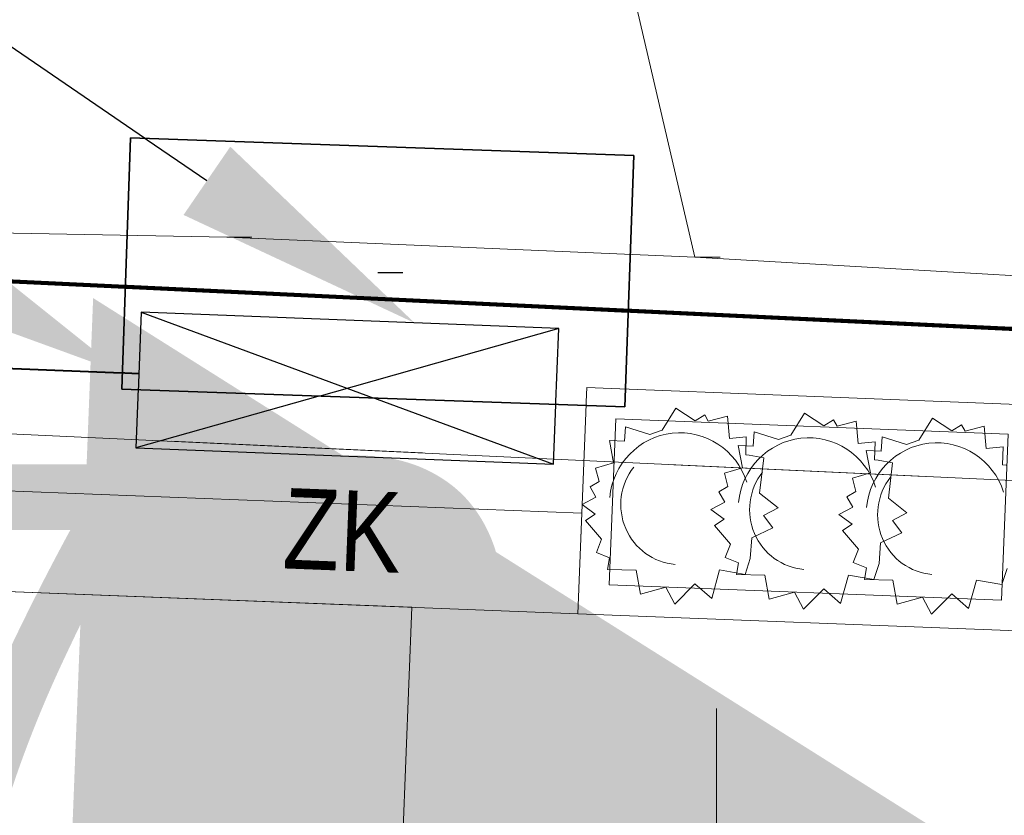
# Model space of a CAD drawing. Extents: x -198213 to 5540361, y 56395 to 5961443.
# Tile 31 of 76: x 5539577.99 to 5539579.94, y 5961349.98 to 5961351.56. Entities that reach past the tile are written whole.
import ezdxf
from ezdxf import colors
from ezdxf.entities.mleader import LeaderData, LeaderLine
from ezdxf.math import Vec2, Vec3

# ---------------------------------------------------------------- set-up
doc = ezdxf.new("R2010")
doc.units = 0
doc.header["$MEASUREMENT"] = 0
for name, pattern in [('KRESKOWAX2', [1.5, 1, -0.5]), ('L_0_03', [1, 0.5, -0.5]), ('Long Dashed', [2400, 1200, -1200]), ('Wipeout_Contour', [1000, 0, -1000])]:
    doc.linetypes.add(name, pattern=pattern)
for name, color, linetype, lineweight in [('$ IE KABEL NN', 1, 'KRESKOWAX2', 40), ('$ IE_OPISY', 7, 'Continuous', 25), ('0_Nr_Pióra__7', 8, 'Continuous', 13), ('218_kontur_uzytku_gruntowego_Nr_Pióra__3', 8, 'Continuous', 18), ('219_dzialka_ewidencyjna_Nr_Pióra__96', 8, 'Continuous', 13), ('ARCH MAPA RUSINOWO_Nr_Pióra__60', 8, 'Continuous', 211), ('Arch opisy_Nr_Pióra__80', 8, 'Continuous', 211), ('Arch schody_Nr_Pióra__21', 8, 'Continuous', 9), ('arch wypelnienia_Nr_Pióra__55', 8, 'Continuous', 25), ('Arch wyposarzenie_Nr_Pióra__4', 8, 'Continuous', 9), ('GES_UrzadzeniaSiecElektroenergetyczna_P_Nr_Pióra__1', 8, 'Continuous', 25), ('ib_Nr_Pióra__7', 8, 'Continuous', 13), ('INWENT RZĘDNE_Nr_Pióra__21', 8, 'Continuous', 9), ('INWENT WYPOSAŻENIE_Nr_Pióra__21', 8, 'Continuous', 9), ('przewod_elektroenergetyczny_podziemny_Nr_Pióra__7', 8, 'Continuous', 13), ('trawnik_Nr_Pióra__7', 8, 'Continuous', 13)]:
    doc.layers.add(name, color=color, linetype=linetype, lineweight=lineweight)
doc.layers.add('GES_UrzadzeniaSiecElektroenergetyczna_P', color=8, linetype='Continuous')
doc.layers.add('INWENT RZĘDNE', color=8, linetype='Continuous')
doc.styles.add('1. Elektrobau_02.2024', font='romans.shx', dxfattribs={"width": 0.8, "oblique": 10})
doc.styles.add('GENERATED_STYLE_2', font='ARIALN.TTF')
doc.styles.add('GENERATED_STYLE_3', font='ARIALN.TTF')

# ---------------------------------------------------------------- blocks, each defined once
blk = doc.blocks.new('Koty wysokościowe_21', base_point=(-134464.7001753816, 123618.296804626))
at = {"layer": 'INWENT RZĘDNE_Nr_Pióra__21', "linetype": 'Continuous'}
blk.add_line((-134464.7001753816, 122418.296804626), (-134464.7001753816, 124818.296804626), dxfattribs=at)
at = {"layer": 'INWENT RZĘDNE_Nr_Pióra__21', "insert": (-138238.1069016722, 123880.284992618), "char_height": 1200, "attachment_point": 7, "style": 'GENERATED_STYLE_3'}
blk.add_mtext('{85,73}', dxfattribs=at)

msp = doc.modelspace()

# ---------------------------------------------------------------- linework, layer by layer
at = {"layer": '0_Nr_Pióra__7', "linetype": 'Continuous'}
msp.add_line((5539579.33, 5961351.09), (5539579.38, 5961351.09), dxfattribs=at)
at = {"layer": 'Arch schody_Nr_Pióra__21', "linetype": 'Continuous'}
for p, q in [((5539579.172673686, 5961350.768747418), (5539579.159784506, 5961350.438999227)), ((5539579.9520785, 5961350.738282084), (5539579.172673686, 5961350.768747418)), ((5539579.939189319, 5961350.408533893), (5539579.9520785, 5961350.738282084)), ((5539579.097486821, 5961350.381388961), (5539570.653934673, 5961350.711430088)), ((5539578.76773863, 5961350.394278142), (5539572.652408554, 5961350.633313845)), ((5539579.097486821, 5961350.381388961), (5539579.105298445, 5961350.581236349)), ((5539579.159784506, 5961350.438999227), (5539579.939189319, 5961350.408533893)), ((5539578.720868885, 5961349.195193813), (5539578.76773863, 5961350.394278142)), ((5539579.097486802, 5961350.381388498), (5539579.996800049, 5961350.346236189))]:
    msp.add_line(p, q, dxfattribs=at)
at = {"layer": 'Arch wyposarzenie_Nr_Pióra__4', "linetype": 'Continuous'}
for p, q in [((5539579.264903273, 5961350.746350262), (5539579.292028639, 5961350.7900459)), ((5539579.292028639, 5961350.7900459), (5539579.33022552, 5961350.764769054)), ((5539579.33022552, 5961350.764769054), (5539579.349509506, 5961350.776758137)), ((5539579.349509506, 5961350.776758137), (5539579.356595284, 5961350.764043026)), ((5539579.52078487, 5961350.736348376), (5539579.547910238, 5961350.780044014)), ((5539579.547910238, 5961350.780044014), (5539579.586107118, 5961350.754767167)), ((5539579.356595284, 5961350.764043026), (5539579.394508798, 5961350.774503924)), ((5539579.394508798, 5961350.774503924), (5539579.398757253, 5961350.729678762)), ((5539579.586107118, 5961350.754767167), (5539579.605391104, 5961350.766756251)), ((5539579.605391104, 5961350.766756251), (5539579.612476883, 5961350.754041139)), ((5539579.612476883, 5961350.754041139), (5539579.650390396, 5961350.764502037)), ((5539579.650390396, 5961350.764502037), (5539579.654638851, 5961350.719676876)), ((5539579.77506669, 5961350.726409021), (5539579.802192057, 5961350.770104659)), ((5539579.802192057, 5961350.770104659), (5539579.840388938, 5961350.744827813)), ((5539579.840388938, 5961350.744827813), (5539579.859672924, 5961350.756816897)), ((5539579.859672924, 5961350.756816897), (5539579.866758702, 5961350.744101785)), ((5539579.190109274, 5961350.724256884), (5539579.191950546, 5961350.752928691)), ((5539579.191950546, 5961350.752928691), (5539579.240227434, 5961350.737952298)), ((5539579.240227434, 5961350.737952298), (5539579.264903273, 5961350.746350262)), ((5539579.445990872, 5961350.714254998), (5539579.447832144, 5961350.742926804)), ((5539579.447832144, 5961350.742926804), (5539579.496109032, 5961350.727950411)), ((5539579.496109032, 5961350.727950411), (5539579.52078487, 5961350.736348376)), ((5539579.866758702, 5961350.744101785), (5539579.904672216, 5961350.754562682)), ((5539579.904672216, 5961350.754562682), (5539579.908920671, 5961350.709737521)), ((5539579.160421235, 5961350.725988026), (5539579.190109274, 5961350.724256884)), ((5539579.168432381, 5961350.681414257), (5539579.160421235, 5961350.725988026)), ((5539579.398757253, 5961350.729678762), (5539579.432123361, 5961350.733433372)), ((5539579.432123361, 5961350.733433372), (5539579.431041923, 5961350.697164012)), ((5539579.654638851, 5961350.719676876), (5539579.688004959, 5961350.723431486)), ((5539579.688004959, 5961350.723431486), (5539579.686923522, 5961350.687162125)), ((5539579.700272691, 5961350.704315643), (5539579.702113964, 5961350.73298745)), ((5539579.702113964, 5961350.73298745), (5539579.750390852, 5961350.718011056)), ((5539579.750390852, 5961350.718011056), (5539579.77506669, 5961350.726409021)), ((5539579.416302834, 5961350.715986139), (5539579.445990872, 5961350.714254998)), ((5539579.424313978, 5961350.67141237), (5539579.416302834, 5961350.715986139)), ((5539579.431041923, 5961350.697164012), (5539579.437916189, 5961350.69649888)), ((5539579.670584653, 5961350.706046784), (5539579.700272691, 5961350.704315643)), ((5539579.678595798, 5961350.661473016), (5539579.670584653, 5961350.706046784)), ((5539579.908920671, 5961350.709737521), (5539579.942286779, 5961350.713492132)), ((5539579.942286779, 5961350.713492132), (5539579.94120534, 5961350.677222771)), ((5539579.132742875, 5961350.670935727), (5539579.168432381, 5961350.681414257)), ((5539579.437916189, 5961350.69649888), (5539579.466892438, 5961350.691330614)), ((5539579.466892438, 5961350.691330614), (5539579.45841988, 5961350.621432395)), ((5539579.686923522, 5961350.687162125), (5539579.693797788, 5961350.686496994)), ((5539579.693797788, 5961350.686496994), (5539579.722774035, 5961350.681328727)), ((5539579.722774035, 5961350.681328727), (5539579.714301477, 5961350.611430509)), ((5539579.94120534, 5961350.677222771), (5539579.948079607, 5961350.676557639)), ((5539579.139658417, 5961350.644110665), (5539579.132742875, 5961350.670935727)), ((5539579.388624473, 5961350.66093384), (5539579.424313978, 5961350.67141237)), ((5539579.395540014, 5961350.634108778), (5539579.388624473, 5961350.66093384)), ((5539579.642906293, 5961350.650994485), (5539579.678595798, 5961350.661473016)), ((5539579.121741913, 5961350.633694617), (5539579.139658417, 5961350.644110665)), ((5539579.649821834, 5961350.624169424), (5539579.642906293, 5961350.650994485)), ((5539579.133301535, 5961350.613002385), (5539579.121741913, 5961350.633694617)), ((5539579.377623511, 5961350.62369273), (5539579.395540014, 5961350.634108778)), ((5539579.389183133, 5961350.603000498), (5539579.377623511, 5961350.62369273)), ((5539579.45841988, 5961350.621432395), (5539579.495469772, 5961350.592158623)), ((5539579.631905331, 5961350.613753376), (5539579.649821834, 5961350.624169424)), ((5539579.105973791, 5961350.598513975), (5539579.133301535, 5961350.613002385)), ((5539579.36185539, 5961350.588512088), (5539579.389183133, 5961350.603000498)), ((5539579.643464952, 5961350.593061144), (5539579.631905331, 5961350.613753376)), ((5539579.714301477, 5961350.611430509), (5539579.75135137, 5961350.582156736)), ((5539579.132119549, 5961350.579358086), (5539579.105973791, 5961350.598513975)), ((5539579.388001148, 5961350.569356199), (5539579.36185539, 5961350.588512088)), ((5539579.495469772, 5961350.592158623), (5539579.466530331, 5961350.57653169)), ((5539579.616137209, 5961350.578572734), (5539579.643464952, 5961350.593061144)), ((5539579.75135137, 5961350.582156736), (5539579.722411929, 5961350.566529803)), ((5539579.112824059, 5961350.567125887), (5539579.132119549, 5961350.579358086)), ((5539579.144746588, 5961350.529724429), (5539579.112824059, 5961350.567125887)), ((5539579.368705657, 5961350.557124), (5539579.388001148, 5961350.569356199)), ((5539579.466530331, 5961350.57653169), (5539579.485074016, 5961350.552248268)), ((5539579.642282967, 5961350.559416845), (5539579.616137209, 5961350.578572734)), ((5539579.722411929, 5961350.566529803), (5539579.740955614, 5961350.542246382)), ((5539579.400628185, 5961350.519722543), (5539579.368705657, 5961350.557124)), ((5539579.485074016, 5961350.552248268), (5539579.442820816, 5961350.532381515)), ((5539579.622987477, 5961350.547184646), (5539579.642282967, 5961350.559416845)), ((5539579.654910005, 5961350.509783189), (5539579.622987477, 5961350.547184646)), ((5539579.740955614, 5961350.542246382), (5539579.698702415, 5961350.522379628)), ((5539579.134252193, 5961350.503317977), (5539579.144746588, 5961350.529724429)), ((5539579.442820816, 5961350.532381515), (5539579.43990959, 5961350.491109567)), ((5539579.698702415, 5961350.522379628), (5539579.695791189, 5961350.48110768)), ((5539579.160596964, 5961350.492453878), (5539579.134252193, 5961350.503317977)), ((5539579.390133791, 5961350.493316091), (5539579.400628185, 5961350.519722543)), ((5539579.64441561, 5961350.483376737), (5539579.654910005, 5961350.509783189)), ((5539579.156607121, 5961350.469339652), (5539579.160596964, 5961350.492453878)), ((5539579.416478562, 5961350.482451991), (5539579.390133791, 5961350.493316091)), ((5539579.412488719, 5961350.459337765), (5539579.416478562, 5961350.482451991)), ((5539579.43990959, 5961350.491109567), (5539579.429894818, 5961350.459333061)), ((5539579.670760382, 5961350.472512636), (5539579.64441561, 5961350.483376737)), ((5539579.213120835, 5961350.46843306), (5539579.156607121, 5961350.469339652)), ((5539579.221847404, 5961350.420450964), (5539579.213120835, 5961350.46843306)), ((5539579.379128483, 5961350.468509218), (5539579.363506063, 5961350.411811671)), ((5539579.429894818, 5961350.459333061), (5539579.379128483, 5961350.468509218)), ((5539579.666770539, 5961350.449398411), (5539579.670760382, 5961350.472512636)), ((5539579.695791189, 5961350.48110768), (5539579.685776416, 5961350.449331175)), ((5539579.950073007, 5961350.471168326), (5539579.940058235, 5961350.439391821)), ((5539579.469002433, 5961350.458431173), (5539579.412488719, 5961350.459337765)), ((5539579.477729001, 5961350.410449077), (5539579.469002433, 5961350.458431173)), ((5539579.635010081, 5961350.458507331), (5539579.619387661, 5961350.401809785)), ((5539579.685776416, 5961350.449331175), (5539579.635010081, 5961350.458507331)), ((5539579.723284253, 5961350.448491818), (5539579.666770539, 5961350.449398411)), ((5539579.732010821, 5961350.400509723), (5539579.723284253, 5961350.448491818)), ((5539579.889291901, 5961350.448567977), (5539579.873669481, 5961350.39187043)), ((5539579.940058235, 5961350.439391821), (5539579.889291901, 5961350.448567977)), ((5539579.272329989, 5961350.434636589), (5539579.221847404, 5961350.420450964)), ((5539579.290198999, 5961350.400543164), (5539579.272329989, 5961350.434636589)), ((5539579.32998204, 5961350.440731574), (5539579.290198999, 5961350.400543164)), ((5539579.363506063, 5961350.411811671), (5539579.32998204, 5961350.440731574)), ((5539579.528211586, 5961350.424634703), (5539579.477729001, 5961350.410449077)), ((5539579.546080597, 5961350.390541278), (5539579.528211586, 5961350.424634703)), ((5539579.585863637, 5961350.430729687), (5539579.546080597, 5961350.390541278)), ((5539579.619387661, 5961350.401809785), (5539579.585863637, 5961350.430729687)), ((5539579.782493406, 5961350.414695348), (5539579.732010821, 5961350.400509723)), ((5539579.800362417, 5961350.380601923), (5539579.782493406, 5961350.414695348)), ((5539579.840145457, 5961350.420790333), (5539579.800362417, 5961350.380601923)), ((5539579.873669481, 5961350.39187043), (5539579.840145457, 5961350.420790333))]:
    msp.add_line(p, q, dxfattribs=at)
for centre, major_axis, start_param, end_param in [((5539579.300049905, 5961350.598642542), (-0.005568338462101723, -0.1424566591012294), 1.92753464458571, 4.652962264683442), ((5539579.555931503, 5961350.588640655), (-0.005568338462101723, -0.1424566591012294), 1.927534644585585, 4.652962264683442), ((5539579.810213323, 5961350.578701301), (-0.005568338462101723, -0.1424566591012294), 1.927534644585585, 4.652962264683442), ((5539579.300049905, 5961350.598642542), (-0.004661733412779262, -0.1192626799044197), 4.078422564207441, 6.243896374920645), ((5539579.555931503, 5961350.588640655), (-0.004661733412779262, -0.1192626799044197), 4.078422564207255, 6.243896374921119), ((5539579.810213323, 5961350.578701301), (-0.004661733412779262, -0.1192626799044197), 4.078422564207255, 6.243896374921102)]:
    msp.add_ellipse(centre, major_axis=major_axis, ratio=0.9820051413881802, start_param=start_param, end_param=end_param, dxfattribs=at)
at = {"layer": 'INWENT WYPOSAŻENIE_Nr_Pióra__21', "color": 0, "linetype": 'Continuous', "lineweight": 30}
msp.add_line((5539578.21968809, 5961350.710925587), (5539579.04905475, 5961350.678507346), dxfattribs=at)
at = {"layer": 'przewod_elektroenergetyczny_podziemny_Nr_Pióra__7', "linetype": 'Continuous', "flags": 128}
msp.add_lwpolyline([(5539580.54, 5961351.02), (5539579.33, 5961351.09)], dxfattribs=at)

# ---------------------------------------------------------------- texts
at = {"layer": 'INWENT WYPOSAŻENIE_Nr_Pióra__21', "color": 0, "linetype": 'Continuous', "lineweight": 30, "insert": (5539578.63291394, 5961350.627136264), "char_height": 0.16, "attachment_point": 2, "rotation": 357.7615651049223, "style": 'GENERATED_STYLE_2'}
msp.add_mtext('{ZK}', dxfattribs=at)

# ---------------------------------------------------------------- wipeouts: each hides what was drawn before it
at = {"color": 254, "linetype": 'Wipeout_Contour', "lineweight": 0, "ltscale": 738203.9482761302}
msp.add_wipeout([(5539579.208420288, 5961351.292397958), (5539578.20902946, 5961351.327297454), (5539578.191579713, 5961350.82760204), (5539579.190970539, 5961350.792702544)], dxfattribs=at).dxf.layer = 'GES_UrzadzeniaSiecElektroenergetyczna_P'

# ---------------------------------------------------------------- next in the draw order: hatches: boundary and pattern name
at = {"layer": 'arch wypelnienia_Nr_Pióra__55', "linetype": 'Continuous'}
msp.add_hatch(color=256, dxfattribs=at).paths.add_polyline_path([(5539580.037664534, 5961349.808672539), (5539578.046653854, 5961348.760637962), (5539578.134534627, 5961351.008921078)], flags=0)

# ---------------------------------------------------------------- next in the draw order: linework, layer by layer
at = {"layer": '$ IE KABEL NN'}
msp.add_lwpolyline([(5539578.225459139, 5961350.858568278), (5539570.901563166, 5961351.144844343)], dxfattribs=at)
at = {"layer": '0_Nr_Pióra__7', "linetype": 'Continuous'}
msp.add_line((5539578.4, 5961351.13), (5539578.45, 5961351.13), dxfattribs=at)
at = {"layer": '218_kontur_uzytku_gruntowego_Nr_Pióra__3', "linetype": 'L_0_03', "flags": 128}
for points in [[(5539576.54, 5961351.11), (5539580.54, 5961350.92)], [(5539580.54, 5961350.92), (5539576.54, 5961351.11)]]:
    msp.add_lwpolyline(points, dxfattribs=at)
at = {"layer": '219_dzialka_ewidencyjna_Nr_Pióra__96', "linetype": 'Continuous', "flags": 128}
msp.add_lwpolyline([(5539576.54, 5961351.11), (5539580.54, 5961350.92)], dxfattribs=at)
at = {"layer": 'ARCH MAPA RUSINOWO_Nr_Pióra__60', "linetype": 'Continuous', "flags": 128}
msp.add_lwpolyline([(5539576.54, 5961351.11), (5539580.54, 5961350.919999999)], dxfattribs=at)
at = {"layer": 'Arch opisy_Nr_Pióra__80', "linetype": 'Long Dashed'}
msp.add_line((5539580.54, 5961350.919999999), (5539576.54, 5961351.11), dxfattribs=at)
at = {"layer": 'Arch schody_Nr_Pióra__21', "linetype": 'Continuous'}
for p, q in [((5539579.105298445, 5961350.581236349), (5539570.661746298, 5961350.911277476)), ((5539579.097486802, 5961350.381388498), (5539579.115062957, 5961350.831045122)), ((5539580.014376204, 5961350.795892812), (5539579.115062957, 5961350.831045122))]:
    msp.add_line(p, q, dxfattribs=at)
at = {"layer": 'GES_UrzadzeniaSiecElektroenergetyczna_P_Nr_Pióra__1', "linetype": 'Continuous'}
msp.add_line((5539578.7, 5961351.06), (5539578.75, 5961351.06), dxfattribs=at)
at = {"layer": 'GES_UrzadzeniaSiecElektroenergetyczna_P_Nr_Pióra__1', "linetype": 'Continuous', "flags": 128}
for points in [[(5539579.208420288, 5961351.292397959), (5539578.20902946, 5961351.327297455), (5539578.191579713, 5961350.827602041), (5539579.190970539, 5961350.792702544)], [(5539579.208420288, 5961351.292397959), (5539579.190970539, 5961350.792702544), (5539578.191579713, 5961350.827602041), (5539578.20902946, 5961351.327297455)]]:
    msp.add_lwpolyline(points, close=True, dxfattribs=at)
at = {"layer": 'ib_Nr_Pióra__7', "linetype": 'Continuous', "flags": 128}
msp.add_lwpolyline([(5539580.41, 5961347.74), (5539573.76, 5961348.04), (5539573.779045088, 5961348.406935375), (5539573.934000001, 5961348.406000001), (5539573.993, 5961350.511), (5539573.850214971, 5961350.515481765), (5539573.87, 5961350.93), (5539580.53, 5961350.62)], close=True, dxfattribs=at)
at = {"layer": 'INWENT WYPOSAŻENIE_Nr_Pióra__21', "color": 0, "linetype": 'Continuous', "lineweight": 30}
for p, q in [((5539578.230233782, 5961350.980719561), (5539578.21968809, 5961350.710925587)), ((5539578.230233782, 5961350.980719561), (5539579.04905475, 5961350.678507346)), ((5539579.059600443, 5961350.94830132), (5539578.230233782, 5961350.980719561)), ((5539579.059600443, 5961350.94830132), (5539578.21968809, 5961350.710925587)), ((5539579.04905475, 5961350.678507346), (5539579.059600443, 5961350.94830132))]:
    msp.add_line(p, q, dxfattribs=at)
at = {"layer": 'przewod_elektroenergetyczny_podziemny_Nr_Pióra__7', "linetype": 'Continuous', "flags": 128}
for points in [[(5539616.14, 5961379.68), (5539614.000000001, 5961380.46), (5539608.51, 5961379.92), (5539596.65, 5961378.38), (5539596.02, 5961378.1), (5539594.18, 5961373.84), (5539586.61, 5961372.51), (5539579.290000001, 5961368.12), (5539578.91, 5961360.38), (5539577.43, 5961359.27), (5539579.33, 5961351.09)], [(5539579.33, 5961351.09), (5539578.4, 5961351.13), (5539576.81, 5961351.16), (5539570.99, 5961351.550000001)]]:
    msp.add_lwpolyline(points, dxfattribs=at)
at = {"layer": 'trawnik_Nr_Pióra__7', "linetype": 'L_0_03', "flags": 128}
msp.add_lwpolyline([(5539573.55, 5961351.9), (5539573.27, 5961370.67), (5539573.14, 5961373.24), (5539582.04, 5961374.29), (5539588.07, 5961375.32), (5539595.34, 5961376.74), (5539597.08, 5961375.380000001), (5539596.86, 5961374.52), (5539593.12, 5961372), (5539592.36, 5961371.55), (5539586.53, 5961371.55), (5539580.81, 5961367.970000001), (5539580.92, 5961361.43), (5539580.87, 5961360.37), (5539580.54, 5961350.92), (5539580.53, 5961350.62), (5539573.87, 5961350.93)], close=True, dxfattribs=at)

# ---------------------------------------------------------------- next in the draw order: block references
at = {"layer": 'INWENT RZĘDNE', "xscale": 0.001, "yscale": 0.001, "zscale": 0.001}
msp.add_blockref('Koty wysokościowe_21', (5539579.372894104, 5961348.99315796), dxfattribs=at)

# ---------------------------------------------------------------- next in the draw order: leaders
at = {"layer": '$ IE_OPISY'}
ml = msp.add_multileader_mtext('Standard', dxfattribs=at)
ml.set_content('\\A1;Istn. złącze kablowe ZK3a  ', color=7, style='1. Elektrobau_02.2024')
ml.set_leader_properties(linetype='ByLayer', lineweight=-1)
ml.build(insert=Vec2(0, 0))
ml.multileader.update_dxf_attribs({"text_left_attachment_type": 6, "text_right_attachment_type": 6, "dogleg_length": 1.152167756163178, "arrow_head_size": 0.5})
ctx = ml.context
ctx.base_point, ctx.char_height, ctx.arrow_head_size, ctx.landing_gap_size, ctx.plane_origin = Vec3(5539528.774237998, 5961372.630099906), 1, 0.5, 0.09000000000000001, Vec3(5539614.56091999, 5961363.671909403)
ctx.left_attachment, ctx.right_attachment = 6, 6
notes = []
notes.append((ctx, [(0, (1, 1, 0), (5539547.185936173, 5961372.585684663), (-1, 0), 1.152167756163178, [(0, [(5539578.773151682, 5961350.959498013)], 0, [])])]))
ctx.mtext.insert, ctx.mtext.width, ctx.mtext.defined_height, ctx.mtext.flow_direction = Vec3(5539528.864237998, 5961373.830099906), 37.4911393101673, 8.424709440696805, 5
ml = msp.add_multileader_mtext('Standard', dxfattribs=at)
ml.set_content('E1', color=7, style='1. Elektrobau_02.2024')
ml.set_leader_properties(linetype='ByLayer', lineweight=-1)
ml.build(insert=Vec2(0, 0))
ml.multileader.update_dxf_attribs({"text_left_attachment_type": 6, "text_right_attachment_type": 6, "dogleg_length": 1.152167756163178, "arrow_head_size": 0.5})
ctx = ml.context
ctx.base_point, ctx.char_height, ctx.arrow_head_size, ctx.landing_gap_size, ctx.plane_origin = Vec3(5539544.516410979, 5961368.242040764), 1, 0.5, 0.09000000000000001, Vec3(5539574.073173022, 5961205.657047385)
ctx.left_attachment, ctx.right_attachment, ctx.text_align_type, ctx.attachment_type = 6, 6, 2, 2
notes.append((ctx, [(0, (1, 1, 0), (5539547.278283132, 5961368.242040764), (-1, 0), 1.152167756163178, [(0, [(5539578.192705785, 5961350.859848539)], 0, [])])]))
ctx.mtext.insert, ctx.mtext.width, ctx.mtext.alignment, ctx.mtext.flow_direction = Vec3(5539546.036115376, 5961369.442040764), 1.433364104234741, 3, 5
ml = msp.add_multileader_mtext('Standard', dxfattribs=at)
ml.set_content('E4', color=7, style='1. Elektrobau_02.2024')
ml.set_leader_properties(linetype='ByLayer', lineweight=-1)
ml.build(insert=Vec2(0, 0))
ml.multileader.update_dxf_attribs({"text_left_attachment_type": 6, "text_right_attachment_type": 6, "dogleg_length": 1.152167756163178, "arrow_head_size": 0.5})
ctx = ml.context
ctx.base_point, ctx.char_height, ctx.arrow_head_size, ctx.landing_gap_size, ctx.plane_origin = Vec3(5539544.57052817, 5961365.847278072), 1, 0.5, 0.09000000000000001, Vec3(5539576.792605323, 5961203.254192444)
ctx.left_attachment, ctx.right_attachment, ctx.text_align_type, ctx.attachment_type = 6, 6, 2, 2
notes.append((ctx, [(0, (1, 1, 0), (5539547.218614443, 5961365.847278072), (-1, 0), 1.152167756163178, [(0, [(5539580.417495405, 5961348.307590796)], 0, [])])]))
ctx.mtext.insert, ctx.mtext.width, ctx.mtext.alignment, ctx.mtext.flow_direction = Vec3(5539545.976446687, 5961367.047278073), 1.433364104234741, 3, 5
ml = msp.add_multileader_mtext('Standard', dxfattribs=at)
ml.set_content('T10', color=7, style='1. Elektrobau_02.2024')
ml.set_leader_properties(linetype='ByLayer', lineweight=-1)
ml.build(insert=Vec2(0, 0))
ml.multileader.update_dxf_attribs({"text_left_attachment_type": 6, "text_right_attachment_type": 6, "dogleg_length": 1.152167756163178, "arrow_head_size": 0.5})
ctx = ml.context
ctx.base_point, ctx.char_height, ctx.arrow_head_size, ctx.landing_gap_size, ctx.plane_origin = Vec3(5539521.283347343, 5961360.161570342), 1, 0.5, 0.09000000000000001, Vec3(5539609.006947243, 5961181.466836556)
ctx.left_attachment, ctx.right_attachment, ctx.text_align_type, ctx.attachment_type = 6, 6, 2, 2
notes.append((ctx, [(0, (1, 1, 0), (5539524.52478615, 5961360.161570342), (-1, 0), 1.152167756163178, [(0, [(5539579.793978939, 5961332.252505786)], 0, [])])]))
ctx.mtext.insert, ctx.mtext.width, ctx.mtext.alignment, ctx.mtext.flow_direction = Vec3(5539523.282618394, 5961361.361570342), 1.433364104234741, 3, 5
ml = msp.add_multileader_mtext('Standard', dxfattribs=at)
ml.set_content('E7', color=7, style='1. Elektrobau_02.2024')
ml.set_leader_properties(linetype='ByLayer', lineweight=-1)
ml.build(insert=Vec2(0, 0))
ml.multileader.update_dxf_attribs({"text_left_attachment_type": 6, "text_right_attachment_type": 6, "dogleg_length": 1.152167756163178, "arrow_head_size": 0.5})
ctx = ml.context
ctx.base_point, ctx.char_height, ctx.arrow_head_size, ctx.landing_gap_size, ctx.plane_origin = Vec3(5539521.542337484, 5961358.143606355), 1, 0.5, 0.09000000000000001, Vec3(5539575.976304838, 5961185.965192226)
ctx.left_attachment, ctx.right_attachment, ctx.text_align_type, ctx.attachment_type = 6, 6, 2, 2
notes.append((ctx, [(0, (1, 1, 0), (5539524.418845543, 5961358.143606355), (-1, 0), 1.152167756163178, [(0, [(5539579.595404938, 5961331.3073875)], 0, [])])]))
ctx.mtext.insert, ctx.mtext.width, ctx.mtext.alignment, ctx.mtext.flow_direction = Vec3(5539523.176677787, 5961359.343606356), 1.433364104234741, 3, 5
for ctx, leaders in notes:
    for number, flags, end, landing, length, lines in leaders:
        leader = LeaderData()
        leader.index, (leader.has_last_leader_line, leader.has_dogleg_vector, leader.attachment_direction) = number, flags
        leader.last_leader_point, leader.dogleg_vector, leader.dogleg_length = Vec3(end), Vec3(landing), length
        for number, points, colour, breaks in lines:
            line = LeaderLine()
            line.index, line.vertices, line.color, line.breaks = number, Vec3.list(points), colors.encode_raw_color(colour), breaks
            leader.lines.append(line)
        ctx.leaders.append(leader)

doc.saveas('drawing.dxf')
